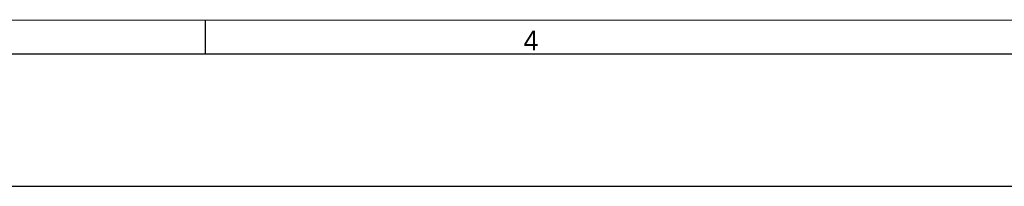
# Model space of a CAD drawing. Header units: inches. Extents: x 0 to 23.4, y 0 to 16.5.
# Tile 14 of 24: x 11.7 to 17.5, y 0 to 1. Entities that reach past the tile are written whole.
import ezdxf

# ---------------------------------------------------------------- set-up
doc = ezdxf.new("R2010")
doc.units = ezdxf.units.IN
doc.header["$LTSCALE"] = 1.28622
doc.header["$MEASUREMENT"] = 0
doc.layers.add('PRT0004-FORMAT', color=7, linetype='CONTINUOUS')
doc.styles.add('TEXTSTYLE_2', font='gothic.ttf')

msp = doc.modelspace()

# ---------------------------------------------------------------- linework, layer by layer
at = {"layer": 'PRT0004-FORMAT', "color": 7, "linetype": 'CONTINUOUS'}
for p, q in [((0.984252, 0.984252), (17.678271, 0.989472)), ((12.795276, 0.787402), (12.795276, 0.984252)), ((0.787402, 0.787402), (22.603989, 0.787402)), ((0, 0), (23.385827, 0))]:
    msp.add_line(p, q, dxfattribs=at)

# ---------------------------------------------------------------- texts
at = {"layer": 'PRT0004-FORMAT', "color": 7, "linetype": 'CONTINUOUS', "insert": (14.685039, 0.925197), "char_height": 0.11811, "width": 0.09055118, "attachment_point": 1, "line_spacing_factor": 0.9, "style": 'TEXTSTYLE_2'}
msp.add_mtext('4', dxfattribs=at)

doc.saveas('drawing.dxf')
